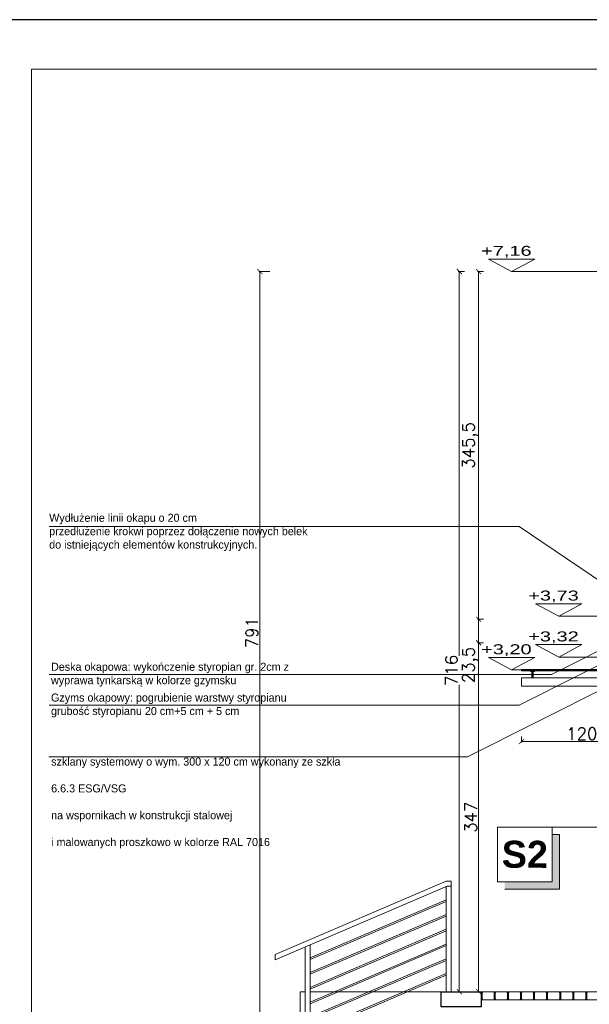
# Model space of a CAD drawing. Header units: millimetres. Extents: x -740 to 33545, y 5178 to 22494.
# Tile 167 of 250: x 8259 to 8826, y 13117 to 14096. Entities that reach past the tile are written whole.
import ezdxf
from ezdxf.lldxf.tags import DXFTag

# ---------------------------------------------------------------- set-up
doc = ezdxf.new("R2010")
doc.units = ezdxf.units.MM
doc.header["$MEASUREMENT"] = 0
doc.layers.get('Defpoints').update_dxf_attribs({"color": 252})
doc.layers.add('a3', color=252, linetype='Continuous', lineweight=30, plot=False)
for name, color, linetype, lineweight in [('A_l.widokowa', 252, 'Continuous', 18), ('l. przekrojowa', 252, 'Continuous', 30), ('l.przerywana', 252, 'ICAD_ISO03W100', 5), ('l.widokowa', 252, 'Continuous', 15), ('l.wypeĹ‚nien', 252, 'Continuous', 5), ('l.wypeĹ‚nieĹ„', 252, 'Continuous', 5), ('linia opisowa', 252, 'Continuous', 9), ('wymiarowanie', 252, 'Continuous', 9)]:
    doc.layers.add(name, color=color, linetype=linetype, lineweight=lineweight)
doc.styles.add('PROFILE', font='GOTHIC.TTF', dxfattribs={"width": 0.8})
doc.styles.add('styl2', font='simplex.shx')
tags = doc.linetypes.add('ICAD_ISO03W100', pattern=[30, 12, -18]).pattern_tags.tags
tags[6:7] = [DXFTag(74, 4), DXFTag(75, 0), DXFTag(340, '0'), DXFTag(46, 1.0), DXFTag(50, 0.0), DXFTag(44, 0.0), DXFTag(45, 0.0)]
tags[4:5] = [DXFTag(74, 4), DXFTag(75, 0), DXFTag(340, '0'), DXFTag(46, 1.0), DXFTag(50, 0.0), DXFTag(44, 0.0), DXFTag(45, 0.0)]
doc.dimstyles.new('Skala 1-50', dxfattribs={"dimtxt": 12, "dimasz": 5, "dimexe": 1, "dimexo": 1, "dimgap": 1.5, "dimtad": 1, "dimdec": 1, "dimrnd": 0.5, "dimtxsty": 'styl2', "dimblk": 'ARCHTICK', "dimcen": 5, "dimadec": 0, "dimazin": 0, "dimtfac": 1, "dimtdec": 1, "dimtmove": 1, "dimatfit": 3, "dimldrblk": 'ARCHTICK', "dimfxl": 0, "dimlwd": -1, "dimlwe": -1, "dimarcsym": 0})

# ---------------------------------------------------------------- blocks, each defined once
blk = doc.blocks.new('_ArchTick')
at = {"color": 0, "linetype": 'ByBlock', "const_width": 0.15}
blk.add_lwpolyline([(-0.5, -0.5), (0.5, 0.5)], dxfattribs=at)
blk = doc.blocks.new('*D1728')
at = {"layer": 'Defpoints', "color": 0}
for p in [(8715.8, 13476.08), (8723.29, 13476.08), (8723.29, 13129.08)]:
    blk.add_point(p, dxfattribs=at)
at = {"layer": 'wymiarowanie', "color": 0}
for p, q in [((8720.8, 13476.08), (8714.8, 13476.08)), ((8715.8, 13129.08), (8715.8, 13476.08)), ((8720.8, 13129.08), (8714.8, 13129.08))]:
    blk.add_line(p, q, dxfattribs=at)
at = {"layer": 'wymiarowanie', "color": 0, "xscale": 5, "yscale": 5, "zscale": 5}
for p, rotation in [((8715.8, 13476.08), 90), ((8715.8, 13129.08), 270)]:
    blk.add_blockref('_ArchTick', p, dxfattribs=dict(at, rotation=rotation))
at = {"layer": 'wymiarowanie', "color": 0, "insert": (8708, 13302.58), "char_height": 12, "attachment_point": 5, "rotation": 90, "style": 'styl2'}
blk.add_mtext('347', dxfattribs=at)
blk = doc.blocks.new('*D1729')
at = {"layer": 'Defpoints', "color": 0}
for p in [(8715.8, 13499.59), (8739.07, 13499.59), (8723.29, 13476.08)]:
    blk.add_point(p, dxfattribs=at)
at = {"layer": 'wymiarowanie', "color": 0}
for p, q in [((8720.8, 13499.59), (8714.8, 13499.59)), ((8715.8, 13476.08), (8715.8, 13499.59)), ((8720.8, 13476.08), (8714.8, 13476.08))]:
    blk.add_line(p, q, dxfattribs=at)
at = {"layer": 'wymiarowanie', "color": 0, "xscale": 5, "yscale": 5, "zscale": 5}
for p, rotation in [((8715.8, 13499.59), 90), ((8715.8, 13476.08), 270)]:
    blk.add_blockref('_ArchTick', p, dxfattribs=dict(at, rotation=rotation))
at = {"layer": 'wymiarowanie', "color": 0, "insert": (8707.45, 13454.02), "char_height": 12, "attachment_point": 5, "rotation": 90, "style": 'styl2'}
blk.add_mtext('23,5', dxfattribs=at)
blk = doc.blocks.new('*D1730')
at = {"layer": 'Defpoints', "color": 0}
for p in [(8715.8, 13845.32), (9285.31, 13845.32), (8739.07, 13499.59)]:
    blk.add_point(p, dxfattribs=at)
at = {"layer": 'wymiarowanie', "color": 0}
for p, q in [((8720.8, 13845.32), (8714.8, 13845.32)), ((8715.8, 13499.59), (8715.8, 13845.32)), ((8720.8, 13499.59), (8714.8, 13499.59))]:
    blk.add_line(p, q, dxfattribs=at)
at = {"layer": 'wymiarowanie', "color": 0, "xscale": 5, "yscale": 5, "zscale": 5}
for p, rotation in [((8715.8, 13845.32), 90), ((8715.8, 13499.59), 270)]:
    blk.add_blockref('_ArchTick', p, dxfattribs=dict(at, rotation=rotation))
at = {"layer": 'wymiarowanie', "color": 0, "insert": (8707.45, 13672.46), "char_height": 12, "attachment_point": 5, "rotation": 90, "style": 'styl2'}
blk.add_mtext('345,5', dxfattribs=at)
blk = doc.blocks.new('*D1731')
at = {"layer": 'Defpoints', "color": 0}
for p in [(8720.8, 13845.32), (8696.63, 13129.08), (8720.8, 13129.08)]:
    blk.add_point(p, dxfattribs=at)
at = {"layer": 'wymiarowanie', "color": 0}
for p, q in [((8701.63, 13845.32), (8695.63, 13845.32)), ((8696.63, 13845.32), (8696.63, 13463.06)), ((8696.63, 13129.08), (8696.63, 13434.23)), ((8701.63, 13129.08), (8695.63, 13129.08))]:
    blk.add_line(p, q, dxfattribs=at)
at = {"layer": 'wymiarowanie', "color": 0, "xscale": 5, "yscale": 5, "zscale": 5}
for p, rotation in [((8696.63, 13845.32), 90), ((8696.63, 13129.08), 270)]:
    blk.add_blockref('_ArchTick', p, dxfattribs=dict(at, rotation=rotation))
at = {"layer": 'wymiarowanie', "color": 0, "insert": (8688.83, 13448.65), "char_height": 12, "attachment_point": 5, "rotation": 90, "style": 'styl2'}
blk.add_mtext('716', dxfattribs=at)
blk = doc.blocks.new('*D2386')
at = {"layer": 'Defpoints', "color": 0}
for p in [(8758.43, 13433.1), (8878.43, 13433.1), (8878.43, 13377.94)]:
    blk.add_point(p, dxfattribs=at)
at = {"layer": 'wymiarowanie', "color": 0}
for p, q in [((8758.43, 13382.94), (8758.43, 13376.94)), ((8758.43, 13377.94), (8878.43, 13377.94)), ((8878.43, 13382.94), (8878.43, 13376.94))]:
    blk.add_line(p, q, dxfattribs=at)
at = {"layer": 'wymiarowanie', "color": 0, "xscale": 5, "yscale": 5, "zscale": 5, "rotation": 180}
blk.add_blockref('_ArchTick', (8758.43, 13377.94), dxfattribs=at)
at = {"layer": 'wymiarowanie', "color": 0, "xscale": 5, "yscale": 5, "zscale": 5}
blk.add_blockref('_ArchTick', (8878.43, 13377.94), dxfattribs=at)
at = {"layer": 'wymiarowanie', "color": 0, "insert": (8818.43, 13385.74), "char_height": 12, "attachment_point": 5, "style": 'styl2'}
blk.add_mtext('120', dxfattribs=at)
blk = doc.blocks.new('*D2387')
at = {"layer": 'Defpoints', "color": 0}
for p in [(8748.64, 13845.32), (8498.18, 13054.1), (8513.43, 13054.1)]:
    blk.add_point(p, dxfattribs=at)
at = {"layer": 'wymiarowanie', "color": 0}
for p, q in [((8508.18, 13845.32), (8497.18, 13845.32)), ((8498.18, 13845.32), (8498.18, 13054.1)), ((8508.18, 13054.1), (8497.18, 13054.1))]:
    blk.add_line(p, q, dxfattribs=at)
at = {"layer": 'wymiarowanie', "color": 0, "xscale": 5, "yscale": 5, "zscale": 5}
for p, rotation in [((8498.18, 13845.32), 90), ((8498.18, 13054.1), 270)]:
    blk.add_blockref('_ArchTick', p, dxfattribs=dict(at, rotation=rotation))
at = {"layer": 'wymiarowanie', "color": 0, "insert": (8490.38, 13486.2), "char_height": 12, "attachment_point": 5, "rotation": 90, "style": 'styl2'}
blk.add_mtext('791', dxfattribs=at)

msp = doc.modelspace()

# ---------------------------------------------------------------- hatches: boundary and pattern name
at = {"layer": 'l.wypeĹ‚nien'}
h = msp.add_hatch(color=256, dxfattribs=at)
h.paths.add_polyline_path([(8769.43, 13441.1), (8769.43, 13447.6), (8770.18, 13447.6), (8770.18, 13441.1)])
h.paths.add_polyline_path([(8768.68, 13441.1), (8768.68, 13447.6), (8769.43, 13447.6), (8769.43, 13441.1)])
h.paths.add_polyline_path([(8769.43, 13447.6), (8768.68, 13447.6), (8767.43, 13447.6), (8767.43, 13448.1), (8769.43, 13448.1)])
h.paths.add_polyline_path([(8771.43, 13447.6), (8770.18, 13447.6), (8769.43, 13447.6), (8769.43, 13448.1), (8771.43, 13448.1)])
at = {"layer": 'linia opisowa'}
msp.add_hatch(color=256, dxfattribs=at).paths.add_polyline_path([(8796.37, 13285.6), (8789.08, 13285.6), (8789.08, 13238.26), (8741.74, 13238.26), (8741.74, 13230.98), (8796.37, 13230.98)])

# ---------------------------------------------------------------- linework, layer by layer
at = {"layer": 'a3'}
msp.add_lwpolyline([(10322.07, 12610.78), (10322.07, 14095.78), (8222.07, 14095.78), (8222.07, 12610.78), (10322.07, 12610.78)], dxfattribs=at)
at = {"layer": 'A_l.widokowa'}
for p, q in [((8768.68, 13441.1), (8768.68, 13447.6)), ((8770.18, 13441.1), (8770.18, 13447.6))]:
    msp.add_line(p, q, dxfattribs=at)
for points in [[(8878.43, 13448.1), (8758.43, 13448.1), (8758.43, 13449.6), (8878.43, 13449.6)], [(8878.43, 13433.1), (8758.43, 13433.1), (8758.43, 13441.1), (8878.43, 13441.1)]]:
    msp.add_lwpolyline(points, dxfattribs=at)
msp.add_lwpolyline([(8771.43, 13447.6), (8767.43, 13447.6), (8767.43, 13448.1), (8771.43, 13448.1)], close=True, dxfattribs=at)
at = {"layer": 'l. przekrojowa'}
msp.add_lwpolyline([(8718.43, 13114.08), (8678.43, 13114.08), (8678.43, 13129.08), (8718.43, 13129.08), (8718.43, 13114.08)], dxfattribs=at)
at = {"layer": 'l.przerywana', "ltscale": 0.3}
msp.add_line((8875.82, 13129.08), (8688.57, 13129.08), dxfattribs=at)
at = {"layer": 'l.widokowa'}
for p, q in [((8513.42, 13166.23), (8683.43, 13239.08)), ((8683.43, 13239.08), (8688.43, 13239.08)), ((8688.43, 13129.08), (8688.43, 13239.08)), ((8513.42, 13160.79), (8684.45, 13234.08)), ((8683.43, 13129.08), (8683.43, 13234.08)), ((8684.45, 13234.08), (8688.43, 13234.08)), ((8548.42, 13162.73), (8683.43, 13220.59)), ((8548.42, 13161.1), (8683.43, 13218.96)), ((8548.42, 13148.04), (8683.43, 13205.9)), ((8548.42, 13146.41), (8683.43, 13204.27)), ((8548.42, 13133.36), (8683.43, 13191.21)), ((8548.42, 13131.73), (8683.43, 13189.58)), ((8543.42, 13069.08), (8543.42, 13173.64)), ((8548.42, 13118.67), (8683.43, 13176.53)), ((8548.42, 13069.08), (8548.42, 13175.79)), ((8548.42, 13117.04), (8683.43, 13174.9)), ((8513.42, 13160.79), (8513.42, 13166.23)), ((8548.42, 13103.98), (8683.43, 13161.84)), ((8548.42, 13102.35), (8683.43, 13160.21)), ((8548.42, 13089.29), (8683.43, 13147.15)), ((8548.42, 13087.66), (8683.43, 13145.52)), ((8718.43, 13121.08, 0), (8853.42, 13121.08, 0))]:
    msp.add_line(p, q, dxfattribs=at)
for points in [[(8543.42, 13129.08), (8538.42, 13129.08), (8538.42, 13069.08)], [(8678.43, 13129.08), (8548.42, 13129.08)]]:
    msp.add_lwpolyline(points, dxfattribs=at)
at = {"layer": 'l.wypeĹ‚nieĹ„'}
for p, q in [((8718.43, 13128.08), (8719.43, 13128.08)), ((8731.43, 13128.08), (8732.43, 13128.08)), ((8744.43, 13128.08), (8745.43, 13128.08)), ((8757.43, 13128.08), (8758.43, 13128.08)), ((8757.43, 13128.08), (8758.43, 13128.08)), ((8770.43, 13128.08), (8771.43, 13128.08)), ((8783.43, 13128.08), (8784.43, 13128.08)), ((8796.43, 13128.08), (8797.43, 13128.08)), ((8809.43, 13128.08), (8810.43, 13128.08)), ((8809.43, 13128.08), (8810.43, 13128.08)), ((8822.43, 13128.08), (8823.43, 13128.08))]:
    msp.add_line(p, q, dxfattribs=at)
for points in [[(8720.43, 13121.08), (8730.43, 13121.08, 0.414214), (8731.43, 13122.08), (8731.43, 13128.08, 0.414214), (8730.43, 13129.08), (8720.43, 13129.08, 0.414214), (8719.43, 13128.08), (8719.43, 13122.08, 0.414214)], [(8733.43, 13121.08), (8743.43, 13121.08, 0.414214), (8744.43, 13122.08), (8744.43, 13128.08, 0.414214), (8743.43, 13129.08), (8733.43, 13129.08, 0.414214), (8732.43, 13128.08), (8732.43, 13122.08, 0.414214)], [(8746.43, 13121.08), (8756.43, 13121.08, 0.414214), (8757.43, 13122.08), (8757.43, 13128.08, 0.414214), (8756.43, 13129.08), (8746.43, 13129.08, 0.414214), (8745.43, 13128.08), (8745.43, 13122.08, 0.414214)], [(8759.43, 13121.08), (8769.43, 13121.08, 0.414214), (8770.43, 13122.08), (8770.43, 13128.08, 0.414214), (8769.43, 13129.08), (8759.43, 13129.08, 0.414214), (8758.43, 13128.08), (8758.43, 13122.08, 0.414214)], [(8772.43, 13121.08), (8782.43, 13121.08, 0.414214), (8783.43, 13122.08), (8783.43, 13128.08, 0.414214), (8782.43, 13129.08), (8772.43, 13129.08, 0.414214), (8771.43, 13128.08), (8771.43, 13122.08, 0.414214)], [(8785.43, 13121.08), (8795.43, 13121.08, 0.414214), (8796.43, 13122.08), (8796.43, 13128.08, 0.414214), (8795.43, 13129.08), (8785.43, 13129.08, 0.414214), (8784.43, 13128.08), (8784.43, 13122.08, 0.414214)], [(8798.43, 13121.08), (8808.43, 13121.08, 0.414214), (8809.43, 13122.08), (8809.43, 13128.08, 0.414214), (8808.43, 13129.08), (8798.43, 13129.08, 0.414214), (8797.43, 13128.08), (8797.43, 13122.08, 0.414214)], [(8811.43, 13121.08), (8821.43, 13121.08, 0.414214), (8822.43, 13122.08), (8822.43, 13128.08, 0.414214), (8821.43, 13129.08), (8811.43, 13129.08, 0.414214), (8810.43, 13128.08), (8810.43, 13122.08, 0.414214)], [(8824.43, 13121.08), (8834.43, 13121.08, 0.414214), (8835.43, 13122.08), (8835.43, 13128.08, 0.414214), (8834.43, 13129.08), (8824.43, 13129.08, 0.414214), (8823.43, 13128.08), (8823.43, 13122.08, 0.414214)]]:
    msp.add_lwpolyline(points, format="xyb", close=True, dxfattribs=at)
at = {"layer": 'linia opisowa'}
for points in [[(8734.46, 13238.26), (8789.08, 13238.26), (8789.08, 13292.89), (8734.46, 13292.89), (8734.46, 13238.26)], [(8940.76, 13292.89), (8734.46, 13292.89)], [(8741.74, 13230.98), (8796.37, 13230.98), (8796.37, 13285.6), (8789.08, 13285.6)]]:
    msp.add_lwpolyline(points, dxfattribs=at)
at = {"layer": 'wymiarowanie', "linetype": 'ICAD_ISO03W100', "ltscale": 0.2}
for p, q in [((9445.49, 13845.32), (8748.64, 13845.32)), ((8898.5, 13502.5), (8795.52, 13502.5)), ((8898.5, 13461.85), (8795.52, 13461.85)), ((8913.43, 13449.08), (8748.64, 13449.08))]:
    msp.add_line(p, q, dxfattribs=at)
at = {"layer": 'wymiarowanie'}
msp.add_lwpolyline([(8271.17, 14046.67), (11972.96, 14046.67), (11972.96, 12659.88), (8271.17, 12659.88)], close=True, dxfattribs=at)
at = {"layer": 'wymiarowanie', "linetype": 'ByBlock'}
for points in [[(8748.64, 13845.32), (8771.71, 13857.73), (8725.57, 13857.73)], [(8795.52, 13502.5), (8818.58, 13514.91), (8772.45, 13514.91)], [(8795.52, 13461.85), (8818.58, 13474.26), (8772.45, 13474.26)], [(8748.64, 13449.08), (8771.71, 13461.49), (8725.57, 13461.49)]]:
    msp.add_lwpolyline(points, close=True, dxfattribs=at)
at = {"layer": 'wymiarowanie'}
for points in [[(8288.77, 13591.91), (8756.08, 13591.91), (8888.17, 13502.5)], [(8288.87, 13444.66), (8788.34, 13444.66), (8862.18, 13481.85)], [(8288.77, 13414.01), (8756.08, 13414.01), (8870.93, 13471.85)], [(8288.54, 13362.57), (8704.65, 13362.57), (8844.66, 13433.1)]]:
    msp.add_lwpolyline(points, dxfattribs=at)

# ---------------------------------------------------------------- texts
at = {"layer": 'linia opisowa', "insert": (8761.77, 13265.57), "char_height": 26.8852, "width": 1534.0261, "attachment_point": 5, "rotation": 359.89307}
msp.add_mtext('{\\fArial|b1|i0|c238|p34;S2}', dxfattribs=at)
at = {"layer": 'wymiarowanie', "style": 'PROFILE', "width": 1.5}
for s, p in [('+7,16', (8718.25, 13860.95)), ('+3,73', (8765.13, 13518.13)), ('+3,32', (8765.13, 13477.48)), ('+3,20', (8718.25, 13464.71))]:
    msp.add_text(s, height=9.904, dxfattribs=at).set_placement(p)
at = {"layer": 'wymiarowanie', "width": 621.5287, "attachment_point": 1}
for s, insert, char_height in [('\\pi621.52874;{\\fCentury Gothic|b0|i0|c238|p34;}\\P{\\fCentury Gothic|b0|i0|c238|p34;Daszek szklany systemowy o wym. 300 x 120 cm wykonany ze szkła }{\\fCentury Gothic|b0|i0|c238|p34;bezpiecznego 6.6.3 ESG/VSG}\\P{\\fCentury Gothic|b0|i0|c238|p34;mocowany na wspornikach w konstrukcji stalowej }\\P{\\fCentury Gothic|b0|i0|c238|p34;ocynkowancy i malowanych proszkowo w kolorze RAL 7016}', (1028.27, 14018.27), 12), ('{\\fCentury Gothic|b0|i0|c238|p34;\\H0.66667x;Wydłużenie linii okapu o 20 cm }\\P{\\fCentury Gothic|b0|i0|c238|p34;\\H0.66667x;przedłużenie krokwi poprzez dołączenie nowych belek }\\P{\\fCentury Gothic|b0|i0|c238|p34;\\H0.66667x;do istniejących elementów konstrukcyjnych. }\\P\\pi621.52874;{\\fCentury Gothic|b0|i0|c238|p34;\\H1.00000x; }', (8288.77, 13604.44), 12), ('{\\fCentury Gothic|b0|i0|c238|p34;\\H0.66667x;Deska okapowa: wykończenie styropian gr. 2cm z }\\P{\\fCentury Gothic|b0|i0|c238|p34;\\H0.66667x;wyprawa tynkarską w kolorze gzymsku}\\P\\pi621.52874;{\\fCentury Gothic|b0|i0|c238|p34;\\H1.00000x; }', (8290.57, 13456.26), 12), ('{\\fCentury Gothic|b0|i0|c238|p34;\\H0.66667x;Gzyms okapowy: pogrubienie warstwy styropianu}\\P{\\fCentury Gothic|b0|i0|c238|p34;\\H0.66667x;grubość styropianu 20 cm+5 cm + 5 cm}\\P\\pi621.52874;{\\fCentury Gothic|b0|i0|c238|p34;\\H1.00000x; }', (8290.57, 13425.61), 12), ('\\pi621.52874;{\\fCentury Gothic|b0|i0|c238|p34;}\\P{\\fCentury Gothic|b0|i0|c238|p34;Daszek szklany systemowy o wym. 300 x 120 cm wykonany ze szkła }\\P{\\fCentury Gothic|b0|i0|c238|p34;bezpiecznego 6.6.3 ESG/VSG}\\P{\\fCentury Gothic|b0|i0|c238|p34;mocowany na wspornikach w konstrukcji stalowej }\\P{\\fCentury Gothic|b0|i0|c238|p34;ocynkowancy i malowanych proszkowo w kolorze RAL 7016}', (8290.7, 13388.64), 8)]:
    msp.add_mtext(s, dxfattribs=dict(at, insert=insert, char_height=char_height))

# ---------------------------------------------------------------- dimensions: what is measured, and where the dimension line sits
at = {"layer": 'wymiarowanie'}
dim = msp.add_linear_dim(base=(8498.18, 13054.1), p1=(8748.64, 13845.32), p2=(8513.43, 13054.1), angle=90, dimstyle='Skala 1-50', override={"dimtmove": 0, "dimfxl": 10}, dxfattribs=at)
dim.commit()
dim.dimension.update_dxf_attribs({"geometry": '*D2387', "text_midpoint": (8498.18, 13486.2), "dimtype": 160})
for base, p1, p2, picture, middle in [((8696.63, 13129.08), (8720.8, 13845.32), (8720.8, 13129.08), '*D1731', (8696.63, 13448.65)), ((8715.8, 13499.59), (8723.29, 13476.08), (8739.07, 13499.59), '*D1729', (8715.8, 13454.02))]:
    dim = msp.add_linear_dim(base=base, p1=p1, p2=p2, angle=90, dimstyle='Skala 1-50', dxfattribs=at)
    dim.commit()
    dim.dimension.update_dxf_attribs({"geometry": picture, "text_midpoint": middle, "dimtype": 160})
for base, p1, p2, picture, middle in [((8715.8, 13845.32), (8739.07, 13499.59), (9285.31, 13845.32), '*D1730', (8707.45, 13672.46)), ((8715.8, 13476.08), (8723.29, 13129.08), (8723.29, 13476.08), '*D1728', (8708, 13302.58))]:
    dim = msp.add_linear_dim(base=base, p1=p1, p2=p2, angle=90, dimstyle='Skala 1-50', dxfattribs=at)
    dim.commit()
    dim.dimension.update_dxf_attribs({"geometry": picture, "text_midpoint": middle})
dim = msp.add_linear_dim(base=(8878.43, 13377.94), p1=(8758.43, 13433.1), p2=(8878.43, 13433.1), dimstyle='Skala 1-50', dxfattribs=at)
dim.commit()
dim.dimension.update_dxf_attribs({"geometry": '*D2386', "text_midpoint": (8818.43, 13385.74)})

doc.saveas('drawing.dxf')
